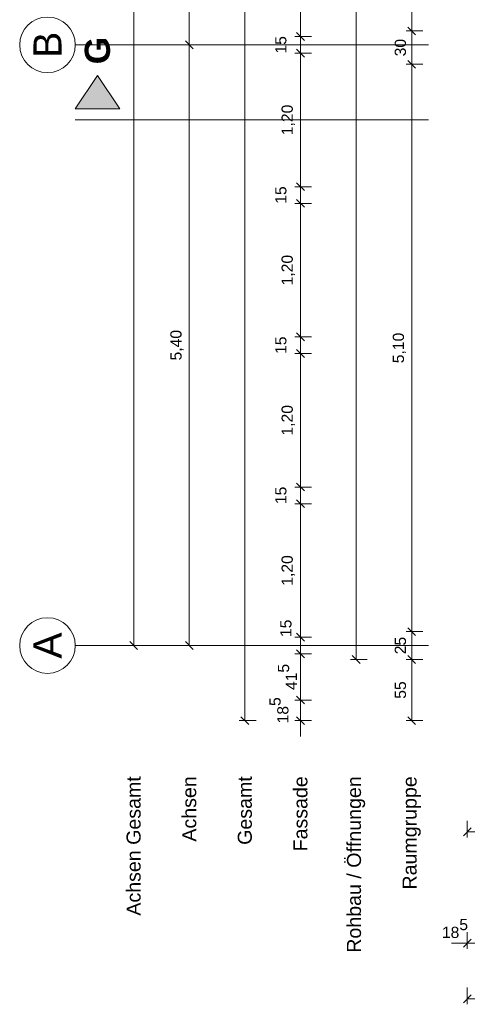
# Model space of a CAD drawing. Header units: metres. Extents: x -49 to 152, y -127 to 99.
# Tile 8 of 177: x -44 to -40, y -25 to -16. Entities that reach past the tile are written whole.
import ezdxf

# ---------------------------------------------------------------- set-up
doc = ezdxf.new("R2010")
doc.units = ezdxf.units.M
doc.header["$PDMODE"] = 1
doc.header["$PDSIZE"] = -2
doc.linetypes.add('Achsen 01', pattern=[5.291531, 3.175, -1.058062, 0.352704, -0.705764])
doc.linetypes.add('Raster 01', pattern=[2, 1, -1])
doc.layers.get('0').update_dxf_attribs({"lineweight": 25})
for name, color, linetype, lineweight in [('_1.35m (3D)', 7, 'Continuous', 9), ('_GRU (2D)', 7, 'Continuous', 9), ('_OG 3 (2D)', 7, 'Continuous', 9), ('AV1-Schnitt Achsen', 7, 'Achsen 01', 18), ('Bemaßung-Bemaßung', 7, 'Continuous', 9)]:
    doc.layers.add(name, color=color, linetype=linetype, lineweight=lineweight)
doc.layers.add('AV1-Achsen', color=1, linetype='Achsen 01', lineweight=18, true_color=0xff0000)
doc.layers.add('AV1-Raster', color=7, linetype='Raster 01', lineweight=9, true_color=0xa6a6a6)
doc.layers.get('0').freeze()
doc.styles.add('Arial', font='arial.ttf')
doc.styles.add('Arial (bold)', font='arialbd.ttf')
doc.dimstyles.new('COE 50', dxfattribs={"dimtxt": 100.872396, "dimasz": 0.001414, "dimexe": 0.001, "dimexo": 0.01, "dimgap": 0.001, "dimtad": 1, "dimdec": 3, "dimtxsty": 'Arial', "dimblk": 'VW_SLASH-3', "dimblk1": 'VW_SLASH-3', "dimblk2": 'VW_SLASH-3', "dimcen": 0, "dimadec": 3, "dimazin": 0, "dimtfac": 0.8, "dimtdec": 3, "dimtix": 1, "dimtmove": 0, "dimatfit": 0, "dimldrblk": 'VW_SLASH-2', "dimfxl": 0.002, "dimfxlon": 1, "dimfrac": 2, "dimtolj": 1, "dimarcsym": 0})

# ---------------------------------------------------------------- blocks, each defined once
blk = doc.blocks.new('Group-4')
at = {"layer": 'AV1-Raster'}
for p, q in [((1.35, -16.2), (-40.5, -16.2)), ((1.35, -17.55), (-40.5, -17.55)), ((1.35, -18.9), (-40.5, -18.9)), ((1.35, -20.25), (-40.5, -20.25))]:
    blk.add_line(p, q, dxfattribs=at)
blk = doc.blocks.new('1.35m (3D)')
at = {"layer": 'AV1-Raster', "color": 7}
blk.add_blockref('Group-4', (0, 0), dxfattribs=at)
blk = doc.blocks.new('VW_SLASH-3')
at = {"color": 0, "linetype": 'ByBlock', "lineweight": -2, "transparency": 16777216}
blk.add_line((0, 0), (-1, 0), dxfattribs=at)
at = {"color": 0, "linetype": 'Continuous', "lineweight": 15, "transparency": 16777216, "flags": 128}
blk.add_lwpolyline([(0.5, 0.5), (-0.5, -0.5)], dxfattribs=at)
blk = doc.blocks.new('*D453')
at = {"layer": 'Bemaßung-Bemaßung', "color": 0, "lineweight": -2}
for p, q in [((-39.825, -24.675), (-39.825, -24.825)), ((0.675, -24.675), (0.675, -24.825)), ((0.6043, -24.775), (-39.7543, -24.775))]:
    blk.add_line(p, q, dxfattribs=at)
at = {"layer": 'Defpoints', "color": 0}
for p in [(-39.825, -22.275), (0.675, -22.275), (-39.825, -24.775)]:
    blk.add_point(p, dxfattribs=at)
at = {"layer": 'Bemaßung-Bemaßung', "color": 0, "lineweight": -2, "xscale": 0.070693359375, "yscale": 0.070693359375, "zscale": 0.070693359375, "rotation": 180}
blk.add_blockref('VW_SLASH-3', (-39.825, -24.775), dxfattribs=at)
at = {"layer": 'Bemaßung-Bemaßung', "color": 0, "lineweight": -2, "xscale": 0.070693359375, "yscale": 0.070693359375, "zscale": 0.070693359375}
blk.add_blockref('VW_SLASH-3', (0.675, -24.775), dxfattribs=at)
at = {"layer": 'Bemaßung-Bemaßung', "color": 0, "insert": (-19.575, -24.6644), "char_height": 0.10087, "attachment_point": 5, "style": 'Arial'}
blk.add_mtext('\\A1;40,50', dxfattribs=at)
blk = doc.blocks.new('VW_SLASH-2')
at = {"color": 0, "linetype": 'ByBlock', "lineweight": -2, "transparency": 16777216}
blk.add_line((0, 0), (-1, 0), dxfattribs=at)
at = {"color": 0, "linetype": 'Continuous', "lineweight": 15, "transparency": 16777216, "flags": 128}
blk.add_lwpolyline([(0.5, 0.5), (-0.5, -0.5)], dxfattribs=at)
blk = doc.blocks.new('*D516')
at = {"layer": 'Bemaßung-Bemaßung', "color": 0, "linetype": 'Continuous', "lineweight": -2}
for p, q in [((-39.825, -24.175), (-39.825, -24.325)), ((-39.64, -24.175), (-39.64, -24.325)), ((-39.8957, -24.275), (-39.9664, -24.275)), ((-39.825, -24.275), (-39.64, -24.275)), ((-39.5693, -24.275), (-39.4986, -24.275))]:
    blk.add_line(p, q, dxfattribs=at)
at = {"layer": 'Defpoints', "color": 0}
for p in [(-39.825, -21.675), (-39.64, -22.09), (-39.64, -24.275)]:
    blk.add_point(p, dxfattribs=at)
at = {"layer": 'Bemaßung-Bemaßung', "color": 0, "lineweight": -2, "xscale": 0.070693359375, "yscale": 0.070693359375, "zscale": 0.070693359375}
blk.add_blockref('VW_SLASH-3', (-39.825, -24.275), dxfattribs=at)
at = {"layer": 'Bemaßung-Bemaßung', "color": 0, "lineweight": -2, "xscale": 0.070693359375, "yscale": 0.070693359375, "zscale": 0.070693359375, "rotation": 180}
blk.add_blockref('VW_SLASH-3', (-39.64, -24.275), dxfattribs=at)
at = {"layer": 'Bemaßung-Bemaßung', "color": 0, "insert": (-39.936, -24.144), "char_height": 0.100872, "attachment_point": 5, "style": 'Arial'}
blk.add_mtext('\\A1;18\\S5^ ;', dxfattribs=at)
blk = doc.blocks.new('*D681')
at = {"layer": 'Bemaßung-Bemaßung', "color": 0, "lineweight": -2}
for p, q in [((-42.725, 0), (-42.875, 0)), ((-42.825, -21.5293), (-42.825, -0.0707)), ((-42.725, -21.6), (-42.875, -21.6))]:
    blk.add_line(p, q, dxfattribs=at)
at = {"layer": 'Defpoints', "color": 0}
for p in [(-39.15, 0), (-42.825, 0), (-39.15, -21.6)]:
    blk.add_point(p, dxfattribs=at)
at = {"layer": 'Bemaßung-Bemaßung', "color": 0, "lineweight": -2, "xscale": 0.070693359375, "yscale": 0.070693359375, "zscale": 0.070693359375}
for p, rotation in [((-42.825, 0), 90), ((-42.825, -21.6), 270)]:
    blk.add_blockref('VW_SLASH-3', p, dxfattribs=dict(at, rotation=rotation))
at = {"layer": 'Bemaßung-Bemaßung', "color": 0, "insert": (-42.9659, -10.8), "char_height": 0.15131, "attachment_point": 5, "rotation": 90, "style": 'Arial'}
blk.add_mtext('\\A1;21,60', dxfattribs=at)
blk = doc.blocks.new('*D685')
at = {"layer": 'Bemaßung-Bemaßung', "color": 0, "lineweight": -2}
for p, q in [((-42.225, -13.5), (-42.375, -13.5)), ((-42.325, -16.1293), (-42.325, -13.5707)), ((-42.225, -16.2), (-42.375, -16.2))]:
    blk.add_line(p, q, dxfattribs=at)
at = {"layer": 'Defpoints', "color": 0}
for p in [(-42.325, -13.5), (-39.15, -13.5), (-39.15, -16.2)]:
    blk.add_point(p, dxfattribs=at)
at = {"layer": 'Bemaßung-Bemaßung', "color": 0, "lineweight": -2, "xscale": 0.070693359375, "yscale": 0.070693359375, "zscale": 0.070693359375}
for p, rotation in [((-42.325, -13.5), 90), ((-42.325, -16.2), 270)]:
    blk.add_blockref('VW_SLASH-3', p, dxfattribs=dict(at, rotation=rotation))
at = {"layer": 'Bemaßung-Bemaßung', "color": 0, "insert": (-42.4356, -14.85), "char_height": 0.10087, "attachment_point": 5, "rotation": 90, "style": 'Arial'}
blk.add_mtext('\\A1;2,70', dxfattribs=at)
blk = doc.blocks.new('*D686')
at = {"layer": 'Bemaßung-Bemaßung', "color": 0, "lineweight": -2}
for p, q in [((-42.225, -16.2), (-42.375, -16.2)), ((-42.325, -21.5293), (-42.325, -16.2707)), ((-42.225, -21.6), (-42.375, -21.6))]:
    blk.add_line(p, q, dxfattribs=at)
at = {"layer": 'Defpoints', "color": 0}
for p in [(-42.325, -16.2), (-39.15, -16.2), (-39.15, -21.6)]:
    blk.add_point(p, dxfattribs=at)
at = {"layer": 'Bemaßung-Bemaßung', "color": 0, "lineweight": -2, "xscale": 0.070693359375, "yscale": 0.070693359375, "zscale": 0.070693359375}
for p, rotation in [((-42.325, -16.2), 90), ((-42.325, -21.6), 270)]:
    blk.add_blockref('VW_SLASH-3', p, dxfattribs=dict(at, rotation=rotation))
at = {"layer": 'Bemaßung-Bemaßung', "color": 0, "insert": (-42.4356, -18.9), "char_height": 0.10087, "attachment_point": 5, "rotation": 90, "style": 'Arial'}
blk.add_mtext('\\A1;5,40', dxfattribs=at)
blk = doc.blocks.new('*D687')
at = {"layer": 'Bemaßung-Bemaßung', "color": 0, "lineweight": -2}
for p, q in [((-41.725, 0.675), (-41.875, 0.675)), ((-41.825, -22.2043), (-41.825, 0.6043)), ((-41.725, -22.275), (-41.875, -22.275))]:
    blk.add_line(p, q, dxfattribs=at)
at = {"layer": 'Defpoints', "color": 0}
for p in [(-41.825, 0.675), (-39.825, 0.675), (-39.825, -22.275)]:
    blk.add_point(p, dxfattribs=at)
at = {"layer": 'Bemaßung-Bemaßung', "color": 0, "lineweight": -2, "xscale": 0.070693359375, "yscale": 0.070693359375, "zscale": 0.070693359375}
for p, rotation in [((-41.825, 0.675), 90), ((-41.825, -22.275), 270)]:
    blk.add_blockref('VW_SLASH-3', p, dxfattribs=dict(at, rotation=rotation))
at = {"layer": 'Bemaßung-Bemaßung', "color": 0, "insert": (-41.9356, -10.8), "char_height": 0.10087, "attachment_point": 5, "rotation": 90, "style": 'Arial'}
blk.add_mtext('\\A1;22,95', dxfattribs=at)
blk = doc.blocks.new('*D688')
at = {"layer": 'Bemaßung-Bemaßung', "color": 0, "linetype": 'Continuous', "lineweight": -2}
for p, q in [((-41.325, -22.0193), (-41.325, -21.9486)), ((-41.225, -22.09), (-41.375, -22.09)), ((-41.325, -22.09), (-41.325, -22.275)), ((-41.225, -22.275), (-41.375, -22.275)), ((-41.325, -22.3457), (-41.325, -22.4164))]:
    blk.add_line(p, q, dxfattribs=at)
at = {"layer": 'Defpoints', "color": 0}
for p in [(-39.225, -22.09), (-41.325, -22.275), (-39.225, -22.275)]:
    blk.add_point(p, dxfattribs=at)
at = {"layer": 'Bemaßung-Bemaßung', "color": 0, "lineweight": -2, "xscale": 0.070693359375, "yscale": 0.070693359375, "zscale": 0.070693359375}
for p, rotation in [((-41.325, -22.09), 270), ((-41.325, -22.275), 90)]:
    blk.add_blockref('VW_SLASH-3', p, dxfattribs=dict(at, rotation=rotation))
at = {"layer": 'Bemaßung-Bemaßung', "color": 0, "insert": (-41.5183, -22.1825), "char_height": 0.100872, "attachment_point": 5, "rotation": 90, "style": 'Arial'}
blk.add_mtext('\\A1;18\\S5^ ;', dxfattribs=at)
blk = doc.blocks.new('*D689')
at = {"layer": 'Bemaßung-Bemaßung', "color": 0, "linetype": 'Continuous', "lineweight": -2}
for p, q in [((-41.225, -21.675), (-41.375, -21.675)), ((-41.325, -21.7457), (-41.325, -22.0193)), ((-41.225, -22.09), (-41.375, -22.09))]:
    blk.add_line(p, q, dxfattribs=at)
at = {"layer": 'Defpoints', "color": 0}
for p in [(-39.825, -21.675), (-41.325, -22.09), (-39.225, -22.09)]:
    blk.add_point(p, dxfattribs=at)
at = {"layer": 'Bemaßung-Bemaßung', "color": 0, "lineweight": -2, "xscale": 0.070693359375, "yscale": 0.070693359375, "zscale": 0.070693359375}
for p, rotation in [((-41.325, -21.675), 90), ((-41.325, -22.09), 270)]:
    blk.add_blockref('VW_SLASH-3', p, dxfattribs=dict(at, rotation=rotation))
at = {"layer": 'Bemaßung-Bemaßung', "color": 0, "insert": (-41.4424, -21.8825), "char_height": 0.100872, "attachment_point": 5, "rotation": 90, "style": 'Arial'}
blk.add_mtext('\\A1;41\\S5^ ;', dxfattribs=at)
blk = doc.blocks.new('*D690')
at = {"layer": 'Bemaßung-Bemaßung', "color": 0, "linetype": 'Continuous', "lineweight": -2}
for p, q in [((-41.325, -21.4543), (-41.325, -21.3836)), ((-41.225, -21.525), (-41.375, -21.525)), ((-41.325, -21.525), (-41.325, -21.675)), ((-41.225, -21.675), (-41.375, -21.675)), ((-41.325, -21.7457), (-41.325, -21.8164))]:
    blk.add_line(p, q, dxfattribs=at)
at = {"layer": 'Defpoints', "color": 0}
for p in [(-39.825, -21.525), (-41.325, -21.675), (-39.825, -21.675)]:
    blk.add_point(p, dxfattribs=at)
at = {"layer": 'Bemaßung-Bemaßung', "color": 0, "lineweight": -2, "xscale": 0.070693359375, "yscale": 0.070693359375, "zscale": 0.070693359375}
for p, rotation in [((-41.325, -21.525), 270), ((-41.325, -21.675), 90)]:
    blk.add_blockref('VW_SLASH-3', p, dxfattribs=dict(at, rotation=rotation))
at = {"layer": 'Bemaßung-Bemaßung', "color": 0, "insert": (-41.456, -21.4451), "char_height": 0.10087, "attachment_point": 5, "rotation": 90, "style": 'Arial'}
blk.add_mtext('\\A1;15', dxfattribs=at)
blk = doc.blocks.new('*D691')
at = {"layer": 'Bemaßung-Bemaßung', "color": 0, "linetype": 'Continuous', "lineweight": -2}
for p, q in [((-41.225, -20.325), (-41.375, -20.325)), ((-41.325, -20.3957), (-41.325, -21.4543)), ((-41.225, -21.525), (-41.375, -21.525))]:
    blk.add_line(p, q, dxfattribs=at)
at = {"layer": 'Defpoints', "color": 0}
for p in [(-39.825, -20.325), (-41.325, -21.525), (-39.825, -21.525)]:
    blk.add_point(p, dxfattribs=at)
at = {"layer": 'Bemaßung-Bemaßung', "color": 0, "lineweight": -2, "xscale": 0.070693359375, "yscale": 0.070693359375, "zscale": 0.070693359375}
for p, rotation in [((-41.325, -20.325), 90), ((-41.325, -21.525), 270)]:
    blk.add_blockref('VW_SLASH-3', p, dxfattribs=dict(at, rotation=rotation))
at = {"layer": 'Bemaßung-Bemaßung', "color": 0, "insert": (-41.4356, -20.925), "char_height": 0.10087, "attachment_point": 5, "rotation": 90, "style": 'Arial'}
blk.add_mtext('\\A1;1,20', dxfattribs=at)
blk = doc.blocks.new('*D692')
at = {"layer": 'Bemaßung-Bemaßung', "color": 0, "linetype": 'Continuous', "lineweight": -2}
for p, q in [((-41.325, -20.1043), (-41.325, -20.0336)), ((-41.225, -20.175), (-41.375, -20.175)), ((-41.325, -20.175), (-41.325, -20.325)), ((-41.225, -20.325), (-41.375, -20.325)), ((-41.325, -20.3957), (-41.325, -20.4664))]:
    blk.add_line(p, q, dxfattribs=at)
at = {"layer": 'Defpoints', "color": 0}
for p in [(-39.825, -20.175), (-41.325, -20.325), (-39.825, -20.325)]:
    blk.add_point(p, dxfattribs=at)
at = {"layer": 'Bemaßung-Bemaßung', "color": 0, "lineweight": -2, "xscale": 0.070693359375, "yscale": 0.070693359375, "zscale": 0.070693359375}
for p, rotation in [((-41.325, -20.175), 270), ((-41.325, -20.325), 90)]:
    blk.add_blockref('VW_SLASH-3', p, dxfattribs=dict(at, rotation=rotation))
at = {"layer": 'Bemaßung-Bemaßung', "color": 0, "insert": (-41.5015, -20.25), "char_height": 0.10087, "attachment_point": 5, "rotation": 90, "style": 'Arial'}
blk.add_mtext('\\A1;15', dxfattribs=at)
blk = doc.blocks.new('*D693')
at = {"layer": 'Bemaßung-Bemaßung', "color": 0, "linetype": 'Continuous', "lineweight": -2}
for p, q in [((-41.225, -18.975), (-41.375, -18.975)), ((-41.325, -19.0457), (-41.325, -20.1043)), ((-41.225, -20.175), (-41.375, -20.175))]:
    blk.add_line(p, q, dxfattribs=at)
at = {"layer": 'Defpoints', "color": 0}
for p in [(-39.825, -18.975), (-41.325, -20.175), (-39.825, -20.175)]:
    blk.add_point(p, dxfattribs=at)
at = {"layer": 'Bemaßung-Bemaßung', "color": 0, "lineweight": -2, "xscale": 0.070693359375, "yscale": 0.070693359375, "zscale": 0.070693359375}
for p, rotation in [((-41.325, -18.975), 90), ((-41.325, -20.175), 270)]:
    blk.add_blockref('VW_SLASH-3', p, dxfattribs=dict(at, rotation=rotation))
at = {"layer": 'Bemaßung-Bemaßung', "color": 0, "insert": (-41.4356, -19.575), "char_height": 0.10087, "attachment_point": 5, "rotation": 90, "style": 'Arial'}
blk.add_mtext('\\A1;1,20', dxfattribs=at)
blk = doc.blocks.new('*D694')
at = {"layer": 'Bemaßung-Bemaßung', "color": 0, "linetype": 'Continuous', "lineweight": -2}
for p, q in [((-41.325, -18.7543), (-41.325, -18.6836)), ((-41.225, -18.825), (-41.375, -18.825)), ((-41.325, -18.825), (-41.325, -18.975)), ((-41.225, -18.975), (-41.375, -18.975)), ((-41.325, -19.0457), (-41.325, -19.1164))]:
    blk.add_line(p, q, dxfattribs=at)
at = {"layer": 'Defpoints', "color": 0}
for p in [(-39.825, -18.825), (-41.325, -18.975), (-39.825, -18.975)]:
    blk.add_point(p, dxfattribs=at)
at = {"layer": 'Bemaßung-Bemaßung', "color": 0, "lineweight": -2, "xscale": 0.070693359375, "yscale": 0.070693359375, "zscale": 0.070693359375}
for p, rotation in [((-41.325, -18.825), 270), ((-41.325, -18.975), 90)]:
    blk.add_blockref('VW_SLASH-3', p, dxfattribs=dict(at, rotation=rotation))
at = {"layer": 'Bemaßung-Bemaßung', "color": 0, "insert": (-41.5015, -18.9), "char_height": 0.10087, "attachment_point": 5, "rotation": 90, "style": 'Arial'}
blk.add_mtext('\\A1;15', dxfattribs=at)
blk = doc.blocks.new('*D695')
at = {"layer": 'Bemaßung-Bemaßung', "color": 0, "linetype": 'Continuous', "lineweight": -2}
for p, q in [((-41.225, -17.625), (-41.375, -17.625)), ((-41.325, -17.6957), (-41.325, -18.7543)), ((-41.225, -18.825), (-41.375, -18.825))]:
    blk.add_line(p, q, dxfattribs=at)
at = {"layer": 'Defpoints', "color": 0}
for p in [(-39.825, -17.625), (-41.325, -18.825), (-39.825, -18.825)]:
    blk.add_point(p, dxfattribs=at)
at = {"layer": 'Bemaßung-Bemaßung', "color": 0, "lineweight": -2, "xscale": 0.070693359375, "yscale": 0.070693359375, "zscale": 0.070693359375}
for p, rotation in [((-41.325, -17.625), 90), ((-41.325, -18.825), 270)]:
    blk.add_blockref('VW_SLASH-3', p, dxfattribs=dict(at, rotation=rotation))
at = {"layer": 'Bemaßung-Bemaßung', "color": 0, "insert": (-41.4356, -18.225), "char_height": 0.10087, "attachment_point": 5, "rotation": 90, "style": 'Arial'}
blk.add_mtext('\\A1;1,20', dxfattribs=at)
blk = doc.blocks.new('*D696')
at = {"layer": 'Bemaßung-Bemaßung', "color": 0, "linetype": 'Continuous', "lineweight": -2}
for p, q in [((-41.325, -17.4043), (-41.325, -17.3336)), ((-41.225, -17.475), (-41.375, -17.475)), ((-41.325, -17.475), (-41.325, -17.625)), ((-41.225, -17.625), (-41.375, -17.625)), ((-41.325, -17.6957), (-41.325, -17.7664))]:
    blk.add_line(p, q, dxfattribs=at)
at = {"layer": 'Defpoints', "color": 0}
for p in [(-39.825, -17.475), (-41.325, -17.625), (-39.825, -17.625)]:
    blk.add_point(p, dxfattribs=at)
at = {"layer": 'Bemaßung-Bemaßung', "color": 0, "lineweight": -2, "xscale": 0.070693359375, "yscale": 0.070693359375, "zscale": 0.070693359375}
for p, rotation in [((-41.325, -17.475), 270), ((-41.325, -17.625), 90)]:
    blk.add_blockref('VW_SLASH-3', p, dxfattribs=dict(at, rotation=rotation))
at = {"layer": 'Bemaßung-Bemaßung', "color": 0, "insert": (-41.5015, -17.55), "char_height": 0.10087, "attachment_point": 5, "rotation": 90, "style": 'Arial'}
blk.add_mtext('\\A1;15', dxfattribs=at)
blk = doc.blocks.new('*D697')
at = {"layer": 'Bemaßung-Bemaßung', "color": 0, "linetype": 'Continuous', "lineweight": -2}
for p, q in [((-41.225, -16.275), (-41.375, -16.275)), ((-41.325, -16.3457), (-41.325, -17.4043)), ((-41.225, -17.475), (-41.375, -17.475))]:
    blk.add_line(p, q, dxfattribs=at)
at = {"layer": 'Defpoints', "color": 0}
for p in [(-39.825, -16.275), (-41.325, -17.475), (-39.825, -17.475)]:
    blk.add_point(p, dxfattribs=at)
at = {"layer": 'Bemaßung-Bemaßung', "color": 0, "lineweight": -2, "xscale": 0.070693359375, "yscale": 0.070693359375, "zscale": 0.070693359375}
for p, rotation in [((-41.325, -16.275), 90), ((-41.325, -17.475), 270)]:
    blk.add_blockref('VW_SLASH-3', p, dxfattribs=dict(at, rotation=rotation))
at = {"layer": 'Bemaßung-Bemaßung', "color": 0, "insert": (-41.4356, -16.875), "char_height": 0.10087, "attachment_point": 5, "rotation": 90, "style": 'Arial'}
blk.add_mtext('\\A1;1,20', dxfattribs=at)
blk = doc.blocks.new('*D698')
at = {"layer": 'Bemaßung-Bemaßung', "color": 0, "linetype": 'Continuous', "lineweight": -2}
for p, q in [((-41.325, -16.0543), (-41.325, -15.9836)), ((-41.225, -16.125), (-41.375, -16.125)), ((-41.325, -16.125), (-41.325, -16.275)), ((-41.225, -16.275), (-41.375, -16.275)), ((-41.325, -16.3457), (-41.325, -16.4164))]:
    blk.add_line(p, q, dxfattribs=at)
at = {"layer": 'Defpoints', "color": 0}
for p in [(-39.825, -16.125), (-41.325, -16.275), (-39.825, -16.275)]:
    blk.add_point(p, dxfattribs=at)
at = {"layer": 'Bemaßung-Bemaßung', "color": 0, "lineweight": -2, "xscale": 0.070693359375, "yscale": 0.070693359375, "zscale": 0.070693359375}
for p, rotation in [((-41.325, -16.125), 270), ((-41.325, -16.275), 90)]:
    blk.add_blockref('VW_SLASH-3', p, dxfattribs=dict(at, rotation=rotation))
at = {"layer": 'Bemaßung-Bemaßung', "color": 0, "insert": (-41.5015, -16.2), "char_height": 0.10087, "attachment_point": 5, "rotation": 90, "style": 'Arial'}
blk.add_mtext('\\A1;15', dxfattribs=at)
blk = doc.blocks.new('*D699')
at = {"layer": 'Bemaßung-Bemaßung', "color": 0, "linetype": 'Continuous', "lineweight": -2}
for p, q in [((-41.225, -14.925), (-41.375, -14.925)), ((-41.325, -14.9957), (-41.325, -16.0543)), ((-41.225, -16.125), (-41.375, -16.125))]:
    blk.add_line(p, q, dxfattribs=at)
at = {"layer": 'Defpoints', "color": 0}
for p in [(-39.825, -14.925), (-41.325, -16.125), (-39.825, -16.125)]:
    blk.add_point(p, dxfattribs=at)
at = {"layer": 'Bemaßung-Bemaßung', "color": 0, "lineweight": -2, "xscale": 0.070693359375, "yscale": 0.070693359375, "zscale": 0.070693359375}
for p, rotation in [((-41.325, -14.925), 90), ((-41.325, -16.125), 270)]:
    blk.add_blockref('VW_SLASH-3', p, dxfattribs=dict(at, rotation=rotation))
at = {"layer": 'Bemaßung-Bemaßung', "color": 0, "insert": (-41.4356, -15.525), "char_height": 0.10087, "attachment_point": 5, "rotation": 90, "style": 'Arial'}
blk.add_mtext('\\A1;1,20', dxfattribs=at)
blk = doc.blocks.new('*D725')
at = {"layer": 'Bemaßung-Bemaßung', "color": 0, "lineweight": -2}
for p, q in [((-40.725, 0.125), (-40.875, 0.125)), ((-40.825, 0.0543), (-40.825, -21.6543)), ((-40.725, -21.725), (-40.875, -21.725))]:
    blk.add_line(p, q, dxfattribs=at)
at = {"layer": 'Defpoints', "color": 0}
for p in [(-39.275, 0.125), (-40.825, -21.725), (-39.275, -21.725)]:
    blk.add_point(p, dxfattribs=at)
at = {"layer": 'Bemaßung-Bemaßung', "color": 0, "lineweight": -2, "xscale": 0.070693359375, "yscale": 0.070693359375, "zscale": 0.070693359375}
for p, rotation in [((-40.825, 0.125), 90), ((-40.825, -21.725), 270)]:
    blk.add_blockref('VW_SLASH-3', p, dxfattribs=dict(at, rotation=rotation))
at = {"layer": 'Bemaßung-Bemaßung', "color": 0, "insert": (-40.9356, -10.8), "char_height": 0.10087, "attachment_point": 5, "rotation": 90, "style": 'Arial'}
blk.add_mtext('\\A1;21,85', dxfattribs=at)
blk = doc.blocks.new('*D727')
at = {"layer": 'Bemaßung-Bemaßung', "color": 0, "linetype": 'Continuous', "lineweight": -2}
for p, q in [((-39.825, -23.175), (-39.825, -23.325)), ((-39.275, -23.175), (-39.275, -23.325)), ((-39.3457, -23.275), (-39.7543, -23.275))]:
    blk.add_line(p, q, dxfattribs=at)
at = {"layer": 'Defpoints', "color": 0}
for p in [(-39.825, -21.675), (-39.275, -21.725), (-39.825, -23.275)]:
    blk.add_point(p, dxfattribs=at)
at = {"layer": 'Bemaßung-Bemaßung', "color": 0, "lineweight": -2, "xscale": 0.070693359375, "yscale": 0.070693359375, "zscale": 0.070693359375, "rotation": 180}
blk.add_blockref('VW_SLASH-3', (-39.825, -23.275), dxfattribs=at)
at = {"layer": 'Bemaßung-Bemaßung', "color": 0, "lineweight": -2, "xscale": 0.070693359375, "yscale": 0.070693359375, "zscale": 0.070693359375}
blk.add_blockref('VW_SLASH-3', (-39.275, -23.275), dxfattribs=at)
at = {"layer": 'Bemaßung-Bemaßung', "color": 0, "insert": (-39.55, -23.1737), "char_height": 0.10087, "attachment_point": 5, "style": 'Arial'}
blk.add_mtext('\\A1;55', dxfattribs=at)
blk = doc.blocks.new('*D789')
at = {"layer": 'Bemaßung-Bemaßung', "color": 0, "linetype": 'Continuous', "lineweight": -2}
for p, q in [((-40.225, -21.725), (-40.375, -21.725)), ((-40.325, -21.7957), (-40.325, -22.2043)), ((-40.225, -22.275), (-40.375, -22.275))]:
    blk.add_line(p, q, dxfattribs=at)
at = {"layer": 'Defpoints', "color": 0}
for p in [(-39.275, -21.725), (-40.325, -22.275), (-39.075, -22.275)]:
    blk.add_point(p, dxfattribs=at)
at = {"layer": 'Bemaßung-Bemaßung', "color": 0, "lineweight": -2, "xscale": 0.070693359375, "yscale": 0.070693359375, "zscale": 0.070693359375}
for p, rotation in [((-40.325, -21.725), 90), ((-40.325, -22.275), 270)]:
    blk.add_blockref('VW_SLASH-3', p, dxfattribs=dict(at, rotation=rotation))
at = {"layer": 'Bemaßung-Bemaßung', "color": 0, "insert": (-40.4263, -22), "char_height": 0.10087, "attachment_point": 5, "rotation": 90, "style": 'Arial'}
blk.add_mtext('\\A1;55', dxfattribs=at)
blk = doc.blocks.new('*D790')
at = {"layer": 'Bemaßung-Bemaßung', "color": 0, "linetype": 'Continuous', "lineweight": -2}
for p, q in [((-40.225, -21.475), (-40.375, -21.475)), ((-40.325, -21.5457), (-40.325, -21.6543)), ((-40.225, -21.725), (-40.375, -21.725))]:
    blk.add_line(p, q, dxfattribs=at)
at = {"layer": 'Defpoints', "color": 0}
for p in [(-39.025, -21.475), (-40.325, -21.725), (-39.275, -21.725)]:
    blk.add_point(p, dxfattribs=at)
at = {"layer": 'Bemaßung-Bemaßung', "color": 0, "lineweight": -2, "xscale": 0.070693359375, "yscale": 0.070693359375, "zscale": 0.070693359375}
for p, rotation in [((-40.325, -21.475), 90), ((-40.325, -21.725), 270)]:
    blk.add_blockref('VW_SLASH-3', p, dxfattribs=dict(at, rotation=rotation))
at = {"layer": 'Bemaßung-Bemaßung', "color": 0, "insert": (-40.4265, -21.6), "char_height": 0.10087, "attachment_point": 5, "rotation": 90, "style": 'Arial'}
blk.add_mtext('\\A1;25', dxfattribs=at)
blk = doc.blocks.new('*D791')
at = {"layer": 'Bemaßung-Bemaßung', "color": 0, "linetype": 'Continuous', "lineweight": -2}
for p, q in [((-40.225, -16.375), (-40.375, -16.375)), ((-40.325, -16.4457), (-40.325, -21.4043)), ((-40.225, -21.475), (-40.375, -21.475))]:
    blk.add_line(p, q, dxfattribs=at)
at = {"layer": 'Defpoints', "color": 0}
for p in [(-39.025, -16.375), (-40.325, -21.475), (-39.025, -21.475)]:
    blk.add_point(p, dxfattribs=at)
at = {"layer": 'Bemaßung-Bemaßung', "color": 0, "lineweight": -2, "xscale": 0.070693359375, "yscale": 0.070693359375, "zscale": 0.070693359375}
for p, rotation in [((-40.325, -16.375), 90), ((-40.325, -21.475), 270)]:
    blk.add_blockref('VW_SLASH-3', p, dxfattribs=dict(at, rotation=rotation))
at = {"layer": 'Bemaßung-Bemaßung', "color": 0, "insert": (-40.4356, -18.925), "char_height": 0.10087, "attachment_point": 5, "rotation": 90, "style": 'Arial'}
blk.add_mtext('\\A1;5,10', dxfattribs=at)
blk = doc.blocks.new('*D792')
at = {"layer": 'Bemaßung-Bemaßung', "color": 0, "linetype": 'Continuous', "lineweight": -2}
for p, q in [((-40.225, -16.075), (-40.375, -16.075)), ((-40.325, -16.1457), (-40.325, -16.3043)), ((-40.225, -16.375), (-40.375, -16.375))]:
    blk.add_line(p, q, dxfattribs=at)
at = {"layer": 'Defpoints', "color": 0}
for p in [(-39.025, -16.075), (-40.325, -16.375), (-39.025, -16.375)]:
    blk.add_point(p, dxfattribs=at)
at = {"layer": 'Bemaßung-Bemaßung', "color": 0, "lineweight": -2, "xscale": 0.070693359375, "yscale": 0.070693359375, "zscale": 0.070693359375}
for p, rotation in [((-40.325, -16.075), 90), ((-40.325, -16.375), 270)]:
    blk.add_blockref('VW_SLASH-3', p, dxfattribs=dict(at, rotation=rotation))
at = {"layer": 'Bemaßung-Bemaßung', "color": 0, "insert": (-40.4265, -16.225), "char_height": 0.10087, "attachment_point": 5, "rotation": 90, "style": 'Arial'}
blk.add_mtext('\\A1;30', dxfattribs=at)
blk = doc.blocks.new('*D793')
at = {"layer": 'Bemaßung-Bemaßung', "color": 0, "linetype": 'Continuous', "lineweight": -2}
for p, q in [((-40.225, -5.525), (-40.375, -5.525)), ((-40.325, -5.5957), (-40.325, -16.0043)), ((-40.225, -16.075), (-40.375, -16.075))]:
    blk.add_line(p, q, dxfattribs=at)
at = {"layer": 'Defpoints', "color": 0}
for p in [(-39.025, -5.525), (-40.325, -16.075), (-39.025, -16.075)]:
    blk.add_point(p, dxfattribs=at)
at = {"layer": 'Bemaßung-Bemaßung', "color": 0, "lineweight": -2, "xscale": 0.070693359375, "yscale": 0.070693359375, "zscale": 0.070693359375}
for p, rotation in [((-40.325, -5.525), 90), ((-40.325, -16.075), 270)]:
    blk.add_blockref('VW_SLASH-3', p, dxfattribs=dict(at, rotation=rotation))
at = {"layer": 'Bemaßung-Bemaßung', "color": 0, "insert": (-40.4356, -10.8), "char_height": 0.10087, "attachment_point": 5, "rotation": 90, "style": 'Arial'}
blk.add_mtext('\\A1;10,55', dxfattribs=at)
blk = doc.blocks.new('Group-880')
at = {"layer": 'AV1-Achsen'}
blk.add_line((-43.35, -16.2), (4.2, -16.2), dxfattribs=at)
at = {"layer": 'AV1-Achsen', "linetype": 'Continuous'}
blk.add_circle((-43.6, -16.2), 0.25, dxfattribs=at)
at = {"layer": 'AV1-Achsen', "insert": (-43.6, -16.2), "char_height": 0.2522, "attachment_point": 5, "rotation": 90, "line_spacing_factor": 0.969122, "style": 'Arial'}
blk.add_mtext('B', dxfattribs=at)
blk = doc.blocks.new('Group-881')
at = {"layer": 'AV1-Achsen'}
blk.add_line((-43.35, -21.6), (4.2, -21.6), dxfattribs=at)
at = {"layer": 'AV1-Achsen', "linetype": 'Continuous'}
blk.add_circle((-43.6, -21.6), 0.25, dxfattribs=at)
at = {"layer": 'AV1-Achsen', "insert": (-43.6, -21.6), "char_height": 0.2522, "attachment_point": 5, "rotation": 90, "line_spacing_factor": 0.969122, "style": 'Arial'}
blk.add_mtext('A', dxfattribs=at)
blk = doc.blocks.new('Group-885')
at = {"layer": 'AV1-Schnitt Achsen', "linetype": 'Continuous', "lineweight": 0}
blk.add_hatch(color=7, dxfattribs=at).paths.add_polyline_path([(-42.95, -16.775), (-43.35, -16.775), (-43.15, -16.475)])
at = {"layer": 'AV1-Schnitt Achsen'}
blk.add_line((-43.35, -16.875), (4.2, -16.875), dxfattribs=at)
at = {"layer": 'AV1-Schnitt Achsen', "linetype": 'Continuous', "flags": 128}
blk.add_lwpolyline([(-42.95, -16.775), (-43.35, -16.775), (-43.15, -16.475)], close=True, dxfattribs=at)
at = {"layer": 'AV1-Schnitt Achsen', "insert": (-43.15, -16.375), "char_height": 0.227, "attachment_point": 4, "rotation": 90, "line_spacing_factor": 0.969122, "style": 'Arial (bold)'}
blk.add_mtext('G', dxfattribs=at)
blk = doc.blocks.new('GRU (2D)')
at = {"layer": 'AV1-Achsen', "color": 7}
for name in ['Group-880', 'Group-881']:
    blk.add_blockref(name, (0, 0), dxfattribs=at)
at = {"layer": 'AV1-Schnitt Achsen', "color": 7}
blk.add_blockref('Group-885', (0, 0), dxfattribs=at)
blk = doc.blocks.new('OG 3 (2D)')
at = {"layer": 'Bemaßung-Bemaßung', "color": 1, "char_height": 0.12609, "attachment_point": 6, "rotation": 90, "line_spacing_factor": 0.969122, "style": 'Arial'}
for s, insert in [('Achsen Gesamt', (-42.825, -22.775)), ('Achsen', (-42.325, -22.775))]:
    blk.add_mtext(s, dxfattribs=dict(at, insert=insert))
at = {"layer": 'Bemaßung-Bemaßung', "char_height": 0.12609, "attachment_point": 6, "rotation": 90, "line_spacing_factor": 0.969122, "style": 'Arial'}
for s, insert in [('Gesamt', (-41.825, -22.775)), ('Fassade', (-41.325, -22.775)), ('Rohbau / Öffnungen', (-40.825, -22.775)), ('Raumgruppe', (-40.325, -22.775))]:
    blk.add_mtext(s, dxfattribs=dict(at, insert=insert))
at = {"layer": 'Bemaßung-Bemaßung'}
for base, p1, p2, text, picture, middle in [((-41.825, 0.675), (-39.825, -22.275), (-39.825, 0.675), '22,95', '*D687', (-41.9356, -10.8)), ((-40.825, -21.725), (-39.275, 0.125), (-39.275, -21.725), '21,85', '*D725', (-40.9356, -10.8))]:
    dim = blk.add_linear_dim(base=base, p1=p1, p2=p2, angle=270, text=text, dimstyle='COE 50', override={"dimtxt": 0.100872, "dimasz": 0.070693, "dimexe": 0.05, "dimgap": 0.05, "dimpost": '<>', "dimtxsty": 'Arial', "dimtmove": 2, "dimfxl": 0.1}, dxfattribs=at)
    dim.commit()
    dim.dimension.update_dxf_attribs({"geometry": picture, "text_midpoint": middle})
at = {"layer": 'Bemaßung-Bemaßung', "color": 1}
for base, p1, p2, text, override, picture, middle in [((-42.825, 0), (-39.15, -21.6), (-39.15, 0), '21,60', {"dimtxt": 0.151309, "dimasz": 0.070693, "dimexe": 0.05, "dimgap": 0.05, "dimpost": '<>', "dimtxsty": 'Arial', "dimtmove": 2, "dimfxl": 0.1}, '*D681', (-42.9659, -10.8)), ((-42.325, -13.5), (-39.15, -16.2), (-39.15, -13.5), '2,70', {"dimtxt": 0.100872, "dimasz": 0.070693, "dimexe": 0.05, "dimgap": 0.05, "dimpost": '<>', "dimtxsty": 'Arial', "dimtmove": 2, "dimfxl": 0.1}, '*D685', (-42.4356, -14.85)), ((-42.325, -16.2), (-39.15, -21.6), (-39.15, -16.2), '5,40', {"dimtxt": 0.100872, "dimasz": 0.070693, "dimexe": 0.05, "dimgap": 0.05, "dimpost": '<>', "dimtxsty": 'Arial', "dimtmove": 2, "dimfxl": 0.1}, '*D686', (-42.4356, -18.9))]:
    dim = blk.add_linear_dim(base=base, p1=p1, p2=p2, angle=270, text=text, dimstyle='COE 50', override=override, dxfattribs=at)
    dim.commit()
    dim.dimension.update_dxf_attribs({"geometry": picture, "text_midpoint": middle})
at = {"layer": 'Bemaßung-Bemaßung', "linetype": 'Continuous'}
for base, p1, p2, text, override, picture, middle in [((-40.325, -16.075), (-39.025, -5.525), (-39.025, -16.075), '10,55', {"dimtxt": 0.100872, "dimasz": 0.070693, "dimexe": 0.05, "dimgap": 0.05, "dimpost": '<>', "dimtxsty": 'Arial', "dimtmove": 2, "dimfxl": 0.1}, '*D793', (-40.4356, -10.8)), ((-41.325, -16.125), (-39.825, -14.925), (-39.825, -16.125), '1,20', {"dimtxt": 0.100872, "dimasz": 0.070693, "dimexe": 0.05, "dimgap": 0.05, "dimpost": '<>', "dimtxsty": 'Arial', "dimtmove": 2, "dimfxl": 0.1}, '*D699', (-41.4356, -15.525)), ((-41.325, -16.275), (-39.825, -16.125), (-39.825, -16.275), '15', {"dimtxt": 0.100872, "dimasz": 0.070693, "dimexe": 0.05, "dimgap": 0.05, "dimpost": '<>', "dimtxsty": 'Arial', "dimtix": 0, "dimtmove": 2, "dimfxl": 0.1}, '*D698', (-41.5015, -16.2)), ((-40.325, -16.375), (-39.025, -16.075), (-39.025, -16.375), '30', {"dimtxt": 0.100872, "dimasz": 0.070693, "dimexe": 0.05, "dimgap": 0.05, "dimpost": '<>', "dimtxsty": 'Arial', "dimtmove": 2, "dimfxl": 0.1}, '*D792', (-40.4265, -16.225)), ((-41.325, -17.475), (-39.825, -16.275), (-39.825, -17.475), '1,20', {"dimtxt": 0.100872, "dimasz": 0.070693, "dimexe": 0.05, "dimgap": 0.05, "dimpost": '<>', "dimtxsty": 'Arial', "dimtmove": 2, "dimfxl": 0.1}, '*D697', (-41.4356, -16.875)), ((-40.325, -21.475), (-39.025, -16.375), (-39.025, -21.475), '5,10', {"dimtxt": 0.100872, "dimasz": 0.070693, "dimexe": 0.05, "dimgap": 0.05, "dimpost": '<>', "dimtxsty": 'Arial', "dimtmove": 2, "dimfxl": 0.1}, '*D791', (-40.4356, -18.925)), ((-41.325, -17.625), (-39.825, -17.475), (-39.825, -17.625), '15', {"dimtxt": 0.100872, "dimasz": 0.070693, "dimexe": 0.05, "dimgap": 0.05, "dimpost": '<>', "dimtxsty": 'Arial', "dimtix": 0, "dimtmove": 2, "dimfxl": 0.1}, '*D696', (-41.5015, -17.55)), ((-41.325, -18.825), (-39.825, -17.625), (-39.825, -18.825), '1,20', {"dimtxt": 0.100872, "dimasz": 0.070693, "dimexe": 0.05, "dimgap": 0.05, "dimpost": '<>', "dimtxsty": 'Arial', "dimtmove": 2, "dimfxl": 0.1}, '*D695', (-41.4356, -18.225)), ((-41.325, -18.975), (-39.825, -18.825), (-39.825, -18.975), '15', {"dimtxt": 0.100872, "dimasz": 0.070693, "dimexe": 0.05, "dimgap": 0.05, "dimpost": '<>', "dimtxsty": 'Arial', "dimtix": 0, "dimtmove": 2, "dimfxl": 0.1}, '*D694', (-41.5015, -18.9)), ((-41.325, -20.175), (-39.825, -18.975), (-39.825, -20.175), '1,20', {"dimtxt": 0.100872, "dimasz": 0.070693, "dimexe": 0.05, "dimgap": 0.05, "dimpost": '<>', "dimtxsty": 'Arial', "dimtmove": 2, "dimfxl": 0.1}, '*D693', (-41.4356, -19.575)), ((-41.325, -20.325), (-39.825, -20.175), (-39.825, -20.325), '15', {"dimtxt": 0.100872, "dimasz": 0.070693, "dimexe": 0.05, "dimgap": 0.05, "dimpost": '<>', "dimtxsty": 'Arial', "dimtix": 0, "dimtmove": 2, "dimfxl": 0.1}, '*D692', (-41.5015, -20.25)), ((-41.325, -21.525), (-39.825, -20.325), (-39.825, -21.525), '1,20', {"dimtxt": 0.100872, "dimasz": 0.070693, "dimexe": 0.05, "dimgap": 0.05, "dimpost": '<>', "dimtxsty": 'Arial', "dimtmove": 2, "dimfxl": 0.1}, '*D691', (-41.4356, -20.925)), ((-40.325, -21.725), (-39.025, -21.475), (-39.275, -21.725), '25', {"dimtxt": 0.100872, "dimasz": 0.070693, "dimexe": 0.05, "dimgap": 0.05, "dimpost": '<>', "dimtxsty": 'Arial', "dimtmove": 2, "dimfxl": 0.1}, '*D790', (-40.4265, -21.6)), ((-41.325, -22.09), (-39.825, -21.675), (-39.225, -22.09), '41\\S5^ ;', {"dimtxt": 0.100872, "dimasz": 0.070693, "dimexe": 0.05, "dimgap": 0.05, "dimpost": '<>', "dimtxsty": 'Arial', "dimtmove": 2, "dimfxl": 0.1}, '*D689', (-41.4424, -21.8825)), ((-40.325, -22.275), (-39.275, -21.725), (-39.075, -22.275), '55', {"dimtxt": 0.100872, "dimasz": 0.070693, "dimexe": 0.05, "dimgap": 0.05, "dimpost": '<>', "dimtxsty": 'Arial', "dimtmove": 2, "dimfxl": 0.1}, '*D789', (-40.4263, -22)), ((-41.325, -22.275), (-39.225, -22.09), (-39.225, -22.275), '18\\S5^ ;', {"dimtxt": 0.100872, "dimasz": 0.070693, "dimexe": 0.05, "dimgap": 0.05, "dimpost": '<>', "dimtxsty": 'Arial', "dimtix": 0, "dimtmove": 2, "dimfxl": 0.1}, '*D688', (-41.5183, -22.1825))]:
    dim = blk.add_linear_dim(base=base, p1=p1, p2=p2, angle=270, text=text, dimstyle='COE 50', override=override, dxfattribs=at)
    dim.commit()
    dim.dimension.update_dxf_attribs({"geometry": picture, "text_midpoint": middle})
dim = blk.add_linear_dim(base=(-41.325, -21.675), p1=(-39.825, -21.525), p2=(-39.825, -21.675), angle=270, text='15', dimstyle='COE 50', override={"dimtxt": 0.100872, "dimasz": 0.070693, "dimexe": 0.05, "dimgap": 0.05, "dimpost": '<>', "dimtxsty": 'Arial', "dimtix": 0, "dimtmove": 2, "dimfxl": 0.1}, dxfattribs=at)
dim.commit()
dim.dimension.update_dxf_attribs({"geometry": '*D690', "text_midpoint": (-41.456, -21.4451), "dimtype": 160})
dim = blk.add_linear_dim(base=(-39.64, -24.275), p1=(-39.825, -21.675), p2=(-39.64, -22.09), text='18\\S5^ ;', dimstyle='COE 50', override={"dimtxt": 0.100872, "dimasz": 0.070693, "dimexe": 0.05, "dimgap": 0.05, "dimpost": '<>', "dimtxsty": 'Arial', "dimtix": 0, "dimtmove": 2, "dimfxl": 0.1}, dxfattribs=at)
dim.commit()
dim.dimension.update_dxf_attribs({"geometry": '*D516', "text_midpoint": (-39.936, -24.144), "dimtype": 160})
dim = blk.add_linear_dim(base=(-39.825, -23.275), p1=(-39.275, -21.725), p2=(-39.825, -21.675), text='55', dimstyle='COE 50', override={"dimtxt": 0.100872, "dimasz": 0.070693, "dimexe": 0.05, "dimgap": 0.05, "dimpost": '<>', "dimtxsty": 'Arial', "dimtmove": 2, "dimfxl": 0.1}, dxfattribs=at)
dim.commit()
dim.dimension.update_dxf_attribs({"geometry": '*D727', "text_midpoint": (-39.55, -23.1737)})
at = {"layer": 'Bemaßung-Bemaßung'}
dim = blk.add_linear_dim(base=(-39.825, -24.775), p1=(0.675, -22.275), p2=(-39.825, -22.275), text='40,50', dimstyle='COE 50', override={"dimtxt": 0.100872, "dimasz": 0.070693, "dimexe": 0.05, "dimgap": 0.05, "dimpost": '<>', "dimtxsty": 'Arial', "dimtmove": 2, "dimfxl": 0.1}, dxfattribs=at)
dim.commit()
dim.dimension.update_dxf_attribs({"geometry": '*D453', "text_midpoint": (-19.575, -24.6644)})

msp = doc.modelspace()

# ---------------------------------------------------------------- block references
at = {"layer": '_1.35m (3D)'}
msp.add_blockref('1.35m (3D)', (0, 0), dxfattribs=at)

# ---------------------------------------------------------------- next in the draw order: block references
at = {"layer": '_OG 3 (2D)'}
msp.add_blockref('OG 3 (2D)', (0, 0), dxfattribs=at)

# ---------------------------------------------------------------- next in the draw order: block references
at = {"layer": '_GRU (2D)'}
msp.add_blockref('GRU (2D)', (0, 0), dxfattribs=at)

doc.saveas('drawing.dxf')
